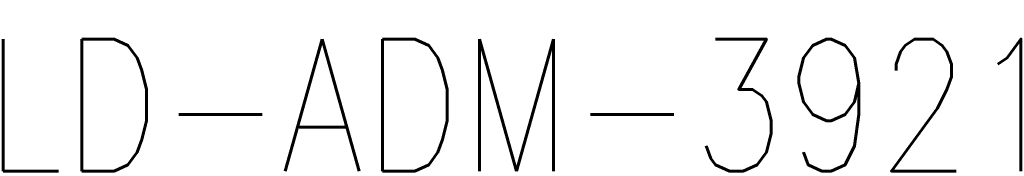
# Model space of a CAD drawing. Header units: millimetres. Extents: x 0 to 118318689, y 0 to 490460760.
# Tile 57 of 117: x 117440262 to 117709319, y 485979659 to 486016936. Entities that reach past the tile are written whole.
import ezdxf
from ezdxf.enums import TextEntityAlignment as Align

# ---------------------------------------------------------------- set-up
doc = ezdxf.new("R2010")
doc.units = ezdxf.units.MM
doc.header["$LTSCALE"] = 200
doc.layers.get('0').update_dxf_attribs({"color": 8})
doc.layers.add('LD-I-lekdetectiecode', color=7, linetype='Continuous')
doc.styles.add('DIN17', font='ROMANS.SHX', dxfattribs={"width": 0.9})

# ---------------------------------------------------------------- blocks, each defined once
blk = doc.blocks.new('LR-hyp')
at = {"color": 7, "linetype": 'ByBlock', "lineweight": -3, "style": 'DIN17', "width": 0.9}
blk.add_attdef('*1', text='', height=1.8, dxfattribs=at).set_placement((0, 0), align=Align.MIDDLE)
at = {"color": 7, "linetype": 'ByBlock', "lineweight": -2, "style": 'DIN17', "width": 0.9, "flags": 1}
blk.add_attdef('*2', text='', height=1.8, dxfattribs=at).set_placement((0, -5), align=Align.MIDDLE)

msp = doc.modelspace()

# ---------------------------------------------------------------- block references
at = {"layer": 'LD-I-lekdetectiecode', "linetype": 'Continuous'}
ref = msp.add_blockref('LR-hyp', (117573995, 485993632), dxfattribs=dict(at, xscale=20000, yscale=20000, zscale=20000))
ref.add_attrib('*1', 'LD-ADM-3921', dxfattribs={"layer": '0', "color": 0, "linetype": 'ByBlock', "lineweight": -3, "height": 36000, "style": 'DIN17', "width": 0.9}).set_placement((117573995, 485993632), align=Align.MIDDLE)

doc.saveas('drawing.dxf')
